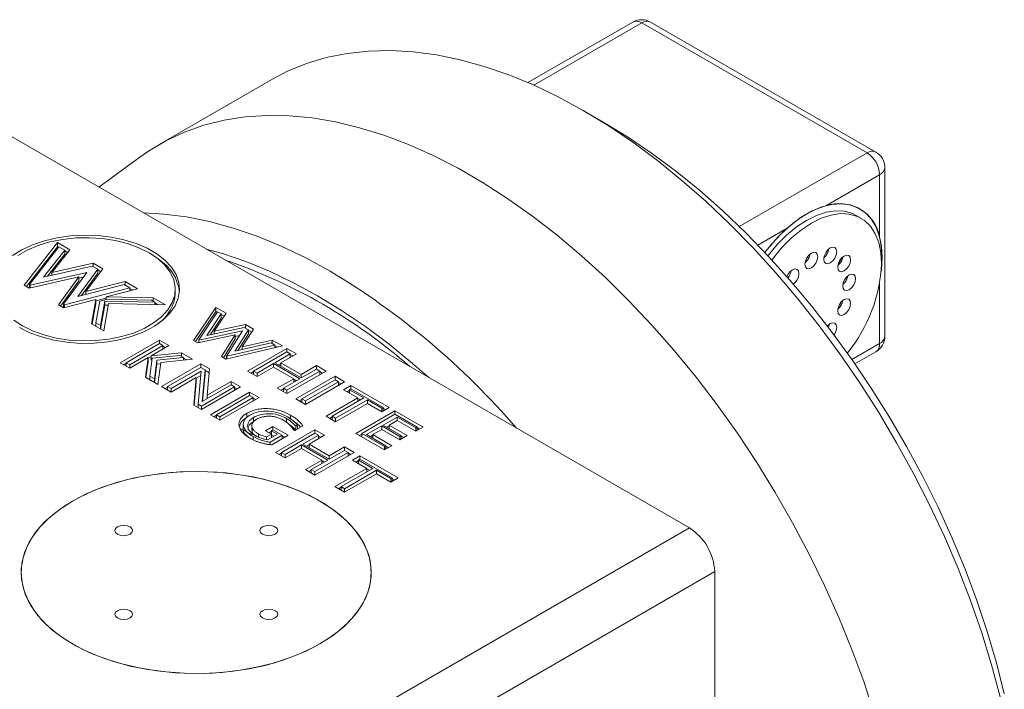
# Model space of a CAD drawing. Header units: inches. Extents: x 0.97 to 7.79, y 1.06 to 10.36.
# Tile 12 of 12: x 5.93 to 7.08, y 6.41 to 7.2. Entities that reach past the tile are written whole.
import ezdxf

# ---------------------------------------------------------------- set-up
doc = ezdxf.new("R2010")
doc.units = ezdxf.units.IN
doc.header["$MEASUREMENT"] = 0

msp = doc.modelspace()

# ---------------------------------------------------------------- linework, layer by layer
at = {"color": 7, "linetype": 'Continuous', "lineweight": 15}
for p, q in [((6.6471, 7.1923), (6.5246, 7.1215)), ((6.9207, 7.0393), (6.6575, 7.1912)), ((6.9311, 7.0403), (6.6679, 7.1923)), ((6.2253, 7.125), (6.0938, 7.0491)), ((5.8147, 7.1197), (6.7133, 6.6009)), ((6.6127, 7.0754), (6.5891, 7.089)), ((6.0713, 7.0344), (6.0234, 6.9992)), ((6.9415, 6.8249), (6.9415, 7.0223)), ((6.9354, 7.0138), (6.8726, 6.9775)), ((6.9354, 6.9412), (6.9354, 7.0138)), ((6.9136, 6.963), (6.9079, 6.9663)), ((5.9362, 6.8848), (5.975, 6.9345)), ((5.9387, 6.8833), (5.975, 6.9297)), ((5.9421, 6.8854), (5.9766, 6.9295)), ((5.9834, 6.9256), (5.9587, 6.8941)), ((5.9894, 6.9262), (5.9683, 6.8994)), ((5.975, 6.9345), (5.9894, 6.9262)), ((5.975, 6.9297), (5.975, 6.9345)), ((5.975, 6.9297), (5.9762, 6.929)), ((5.9766, 6.9295), (5.9834, 6.9256)), ((5.9834, 6.9208), (5.9834, 6.9256)), ((5.9834, 6.9249), (5.9868, 6.9229)), ((5.9834, 6.9208), (5.9632, 6.8951)), ((6.8507, 6.9173), (6.8525, 6.9163)), ((6.8515, 6.9146), (6.8525, 6.9163)), ((6.8525, 6.9163), (6.8527, 6.9166)), ((6.8868, 6.9091), (6.8913, 6.9168)), ((6.8921, 6.9175), (6.8924, 6.9173)), ((5.9587, 6.8941), (6.0156, 6.907)), ((5.9683, 6.8994), (6.0168, 6.9104)), ((6.0219, 6.9034), (5.9987, 6.8716)), ((6.0278, 6.904), (6.0082, 6.8772)), ((6.0156, 6.907), (6.0219, 6.9034)), ((6.0168, 6.9104), (6.0278, 6.904)), ((6.0168, 6.9063), (6.0168, 6.9104)), ((6.0219, 6.8986), (6.0219, 6.9034)), ((6.0219, 6.9027), (6.0253, 6.9007)), ((6.8483, 6.911), (6.8483, 6.911)), ((6.8483, 6.911), (6.8483, 6.911)), ((6.8885, 6.9119), (6.8898, 6.9111)), ((6.8885, 6.9119), (6.8898, 6.9111)), ((5.9999, 6.8945), (5.942, 6.8814)), ((6.0091, 6.8997), (5.9432, 6.8848)), ((5.9683, 6.8963), (5.9683, 6.8994)), ((5.976, 6.8618), (5.9999, 6.8945)), ((5.982, 6.8624), (6.0091, 6.8997)), ((5.9999, 6.8898), (5.9999, 6.8945)), ((6.005, 6.894), (5.9999, 6.8929)), ((6.0219, 6.8986), (6.003, 6.8727)), ((5.942, 6.8814), (5.9362, 6.8848)), ((5.9432, 6.8848), (5.9421, 6.8854)), ((5.9421, 6.8814), (5.9421, 6.8854)), ((5.9432, 6.8817), (5.9432, 6.8848)), ((5.9785, 6.8603), (5.9999, 6.8898)), ((6.0596, 6.8816), (5.983, 6.8618)), ((5.9987, 6.8716), (6.0528, 6.8855)), ((6.0082, 6.8772), (6.0539, 6.8889)), ((6.0683, 6.8806), (6.0317, 6.8712)), ((6.0528, 6.8855), (6.0596, 6.8816)), ((6.0539, 6.8889), (6.0683, 6.8806)), ((6.0539, 6.8849), (6.0539, 6.8889)), ((6.0596, 6.8784), (6.0596, 6.8816)), ((6.0596, 6.8809), (6.0626, 6.8792)), ((6.1125, 6.8751), (6.1125, 6.8799)), ((6.0196, 6.8681), (5.9819, 6.8584)), ((6.0082, 6.874), (6.0082, 6.8772)), ((6.0147, 6.8395), (6.0196, 6.8681)), ((6.0317, 6.8696), (6.0196, 6.8665)), ((6.0196, 6.8633), (6.0196, 6.8681)), ((6.0243, 6.8661), (6.0328, 6.8683)), ((6.0317, 6.8712), (6.0869, 6.8699)), ((6.0317, 6.868), (6.0317, 6.8712)), ((6.0328, 6.8683), (6.0848, 6.867)), ((6.0869, 6.8699), (6.1013, 6.8616)), ((6.0869, 6.8658), (6.0869, 6.8699)), ((5.9819, 6.8584), (5.976, 6.8618)), ((5.983, 6.8618), (5.982, 6.8624)), ((5.982, 6.8584), (5.982, 6.8624)), ((5.983, 6.8587), (5.983, 6.8618)), ((6.0154, 6.839), (6.0196, 6.8633)), ((6.0199, 6.8405), (6.0243, 6.8661)), ((6.0301, 6.8662), (6.0251, 6.8375)), ((6.0301, 6.8614), (6.0252, 6.8334)), ((6.0346, 6.8632), (6.029, 6.8312)), ((6.0887, 6.8648), (6.0301, 6.8662)), ((6.0301, 6.8614), (6.0301, 6.8662)), ((6.0343, 6.8613), (6.0301, 6.8614)), ((6.1013, 6.8616), (6.0346, 6.8632)), ((6.0848, 6.867), (6.0887, 6.8648)), ((6.0887, 6.8619), (6.0887, 6.8648)), ((6.0887, 6.8641), (6.0927, 6.8618)), ((6.134, 6.82), (6.1598, 6.8587)), ((6.1598, 6.8587), (6.1719, 6.8518)), ((6.1598, 6.854), (6.1598, 6.8587)), ((6.8886, 6.8586), (6.8908, 6.8624)), ((6.8893, 6.8633), (6.8908, 6.8624)), ((6.8893, 6.8633), (6.8908, 6.8624)), ((6.8908, 6.8624), (6.8917, 6.8639)), ((6.1363, 6.8187), (6.1598, 6.854)), ((6.1399, 6.8207), (6.1617, 6.8536)), ((6.1661, 6.8511), (6.1495, 6.826)), ((6.1661, 6.8463), (6.1532, 6.8268)), ((6.1719, 6.8518), (6.1581, 6.8309)), ((6.1598, 6.854), (6.1614, 6.8531)), ((6.1617, 6.8536), (6.1661, 6.8511)), ((6.1661, 6.8463), (6.1661, 6.8511)), ((6.1661, 6.8504), (6.1696, 6.8483)), ((6.029, 6.8312), (6.0147, 6.8395)), ((6.0251, 6.8375), (6.0199, 6.8405)), ((6.0199, 6.8365), (6.0199, 6.8405)), ((6.0251, 6.8334), (6.0251, 6.8375)), ((6.1495, 6.826), (6.1932, 6.8354)), ((6.1581, 6.8309), (6.1945, 6.8387)), ((6.2039, 6.8333), (6.1907, 6.8125)), ((6.1932, 6.8354), (6.1981, 6.8326)), ((6.1945, 6.8387), (6.2039, 6.8333)), ((6.1945, 6.8346), (6.1945, 6.8387)), ((6.8754, 6.8356), (6.8756, 6.8359)), ((6.1827, 6.8265), (6.1389, 6.8172)), ((6.1911, 6.8314), (6.1402, 6.8205)), ((6.1581, 6.8278), (6.1581, 6.8309)), ((6.1666, 6.8012), (6.1827, 6.8265)), ((6.1688, 6.7999), (6.1827, 6.8218)), ((6.1724, 6.8019), (6.1911, 6.8314)), ((6.1981, 6.8326), (6.1821, 6.8075)), ((6.1827, 6.8218), (6.1827, 6.8265)), ((6.1876, 6.8259), (6.1827, 6.8248)), ((6.1981, 6.8278), (6.1857, 6.8083)), ((6.1981, 6.8278), (6.1981, 6.8326)), ((6.1981, 6.8319), (6.2017, 6.8298)), ((6.0482, 6.794), (6.0941, 6.8205)), ((6.0553, 6.794), (6.0941, 6.8164)), ((6.0982, 6.8141), (6.0594, 6.7917)), ((6.1052, 6.8141), (6.0845, 6.8021)), ((6.0941, 6.8205), (6.1052, 6.8141)), ((6.0941, 6.8164), (6.0941, 6.8205)), ((6.0941, 6.8164), (6.0982, 6.8141)), ((6.0982, 6.81), (6.0982, 6.8141)), ((6.0982, 6.8134), (6.1011, 6.8117)), ((6.1389, 6.8172), (6.134, 6.82)), ((6.1402, 6.8205), (6.1399, 6.8207)), ((6.1399, 6.8174), (6.1399, 6.8207)), ((6.1402, 6.8174), (6.1402, 6.8205)), ((6.2379, 6.8137), (6.1715, 6.7984)), ((6.229, 6.8147), (6.1727, 6.8017)), ((6.1821, 6.8075), (6.2246, 6.8172)), ((6.1907, 6.8125), (6.2259, 6.8206)), ((6.1907, 6.8094), (6.1907, 6.8125)), ((6.197, 6.7843), (6.2429, 6.8108)), ((6.2246, 6.8172), (6.229, 6.8147)), ((6.2259, 6.8206), (6.2379, 6.8137)), ((6.2259, 6.8165), (6.2259, 6.8206)), ((6.229, 6.8116), (6.229, 6.8147)), ((6.229, 6.814), (6.232, 6.8123)), ((6.2429, 6.8108), (6.254, 6.8044)), ((6.2429, 6.8067), (6.2429, 6.8108)), ((6.0808, 6.8), (6.0594, 6.7876)), ((6.0776, 6.7771), (6.0808, 6.8)), ((6.0845, 6.8014), (6.0808, 6.7993)), ((6.0808, 6.7952), (6.0808, 6.8)), ((6.0828, 6.7782), (6.0857, 6.7993)), ((6.0845, 6.8021), (6.1197, 6.8057)), ((6.0845, 6.7973), (6.0845, 6.8021)), ((6.0857, 6.7993), (6.118, 6.8026)), ((6.1222, 6.8002), (6.0911, 6.797)), ((6.1325, 6.7983), (6.0958, 6.7945)), ((6.118, 6.8026), (6.1222, 6.8002)), ((6.1197, 6.8057), (6.1325, 6.7983)), ((6.1197, 6.8016), (6.1197, 6.8057)), ((6.1222, 6.7973), (6.1222, 6.8002)), ((6.1222, 6.7995), (6.1255, 6.7976)), ((6.1715, 6.7984), (6.1666, 6.8012)), ((6.1727, 6.8017), (6.1724, 6.8019)), ((6.1724, 6.7986), (6.1724, 6.8019)), ((6.1727, 6.7986), (6.1727, 6.8017)), ((6.2041, 6.7843), (6.2429, 6.8067)), ((6.2469, 6.8044), (6.229, 6.794)), ((6.254, 6.8044), (6.236, 6.794)), ((6.2429, 6.8067), (6.2469, 6.8044)), ((6.2469, 6.8003), (6.2469, 6.8044)), ((6.2469, 6.8037), (6.2499, 6.802)), ((6.9066, 6.7927), (6.9311, 6.8069)), ((6.0594, 6.7876), (6.0482, 6.794)), ((6.0524, 6.7917), (6.0553, 6.7934)), ((6.0594, 6.7917), (6.0553, 6.794)), ((6.0553, 6.79), (6.0553, 6.794)), ((6.0594, 6.7876), (6.0594, 6.7917)), ((6.0783, 6.7767), (6.0808, 6.7952)), ((6.0845, 6.7973), (6.0855, 6.7974)), ((6.0911, 6.797), (6.0881, 6.7751)), ((6.0911, 6.7922), (6.0882, 6.771)), ((6.0911, 6.7922), (6.0911, 6.797)), ((6.0955, 6.7927), (6.0911, 6.7922)), ((6.0958, 6.7945), (6.0922, 6.7686)), ((6.0966, 6.7661), (6.1424, 6.7926)), ((6.1036, 6.7661), (6.1424, 6.7885)), ((6.1424, 6.7926), (6.1524, 6.7868)), ((6.1424, 6.7885), (6.1424, 6.7926)), ((6.1424, 6.7885), (6.1473, 6.7857)), ((6.1524, 6.7868), (6.1497, 6.756)), ((6.2274, 6.7931), (6.2082, 6.782)), ((6.2274, 6.789), (6.2082, 6.7779)), ((6.258, 6.7754), (6.2274, 6.7931)), ((6.2274, 6.789), (6.2274, 6.7931)), ((6.2509, 6.7754), (6.2274, 6.789)), ((6.229, 6.794), (6.2596, 6.7763)), ((6.236, 6.7933), (6.2331, 6.7916)), ((6.236, 6.794), (6.2596, 6.7804)), ((6.236, 6.7899), (6.236, 6.794)), ((6.2596, 6.7804), (6.2775, 6.7908)), ((6.2596, 6.7763), (6.2775, 6.7867)), ((6.2775, 6.7908), (6.2887, 6.7843)), ((6.2775, 6.7867), (6.2775, 6.7908)), ((6.2775, 6.7867), (6.2816, 6.7843)), ((6.0922, 6.7686), (6.0776, 6.7771)), ((6.0828, 6.7741), (6.0828, 6.7782)), ((6.0881, 6.7751), (6.0828, 6.7782)), ((6.1427, 6.784), (6.1077, 6.7638)), ((6.1371, 6.7767), (6.1077, 6.7597)), ((6.1342, 6.7444), (6.1371, 6.7767)), ((6.1423, 6.779), (6.1371, 6.776)), ((6.1371, 6.7719), (6.1371, 6.7767)), ((6.1393, 6.7455), (6.1427, 6.784)), ((6.1473, 6.7857), (6.144, 6.7487)), ((6.1473, 6.7809), (6.1445, 6.7489)), ((6.1473, 6.7809), (6.1473, 6.7857)), ((6.1473, 6.785), (6.152, 6.7823)), ((6.2082, 6.7779), (6.197, 6.7843)), ((6.2011, 6.782), (6.2041, 6.7837)), ((6.2082, 6.782), (6.2041, 6.7843)), ((6.2041, 6.7803), (6.2041, 6.7843)), ((6.2082, 6.7779), (6.2082, 6.782)), ((6.2317, 6.7643), (6.2509, 6.7754)), ((6.2388, 6.7643), (6.258, 6.7754)), ((6.2887, 6.7843), (6.2429, 6.7579)), ((6.2816, 6.7843), (6.2429, 6.762)), ((6.2509, 6.7713), (6.2509, 6.7754)), ((6.2534, 6.7518), (6.2992, 6.7783)), ((6.2596, 6.7763), (6.2596, 6.7804)), ((6.2816, 6.7803), (6.2816, 6.7843)), ((6.2816, 6.7837), (6.2846, 6.782)), ((6.2992, 6.7783), (6.3104, 6.7718)), ((6.2992, 6.7742), (6.2992, 6.7783)), ((6.0881, 6.771), (6.0881, 6.7751)), ((6.1077, 6.7597), (6.0966, 6.7661)), ((6.1007, 6.7638), (6.1036, 6.7655)), ((6.1077, 6.7638), (6.1036, 6.7661)), ((6.1036, 6.7621), (6.1036, 6.7661)), ((6.1077, 6.7597), (6.1077, 6.7638)), ((6.1346, 6.7442), (6.1371, 6.7719)), ((6.1889, 6.7658), (6.143, 6.7393)), ((6.1818, 6.7658), (6.143, 6.7434)), ((6.144, 6.7487), (6.1777, 6.7681)), ((6.1497, 6.756), (6.1777, 6.7722)), ((6.1777, 6.7722), (6.1889, 6.7658)), ((6.1777, 6.7681), (6.1777, 6.7722)), ((6.1777, 6.7681), (6.1818, 6.7658)), ((6.1818, 6.7617), (6.1818, 6.7658)), ((6.1818, 6.7651), (6.1847, 6.7634)), ((6.2429, 6.7579), (6.2317, 6.7643)), ((6.2429, 6.762), (6.2388, 6.7643)), ((6.2388, 6.7602), (6.2388, 6.7643)), ((6.2539, 6.773), (6.2509, 6.7747)), ((6.2605, 6.7518), (6.2992, 6.7742)), ((6.3104, 6.7718), (6.2645, 6.7454)), ((6.3033, 6.7718), (6.2645, 6.7494)), ((6.2992, 6.7742), (6.3033, 6.7718)), ((6.3033, 6.7677), (6.3033, 6.7718)), ((6.3033, 6.7711), (6.3063, 6.7694)), ((6.3091, 6.7625), (6.3178, 6.7675)), ((6.3178, 6.7675), (6.3624, 6.7418)), ((6.3178, 6.7635), (6.3178, 6.7675)), ((6.1497, 6.752), (6.1497, 6.756)), ((6.1536, 6.7332), (6.1994, 6.7597)), ((6.1606, 6.7332), (6.1994, 6.7556)), ((6.2106, 6.7533), (6.1647, 6.7268)), ((6.2035, 6.7533), (6.1647, 6.7309)), ((6.1994, 6.7597), (6.2106, 6.7533)), ((6.1994, 6.7556), (6.1994, 6.7597)), ((6.1994, 6.7556), (6.2035, 6.7533)), ((6.2035, 6.7492), (6.2035, 6.7533)), ((6.2035, 6.7526), (6.2064, 6.7509)), ((6.2358, 6.7619), (6.2388, 6.7636)), ((6.2429, 6.7579), (6.2429, 6.762)), ((6.2887, 6.7314), (6.3259, 6.7529)), ((6.2958, 6.7314), (6.3329, 6.7529)), ((6.3259, 6.7529), (6.3091, 6.7625)), ((6.3133, 6.7602), (6.3162, 6.7619)), ((6.3162, 6.7625), (6.3178, 6.7635)), ((6.3329, 6.7529), (6.3162, 6.7625)), ((6.3162, 6.7584), (6.3162, 6.7625)), ((6.3178, 6.7635), (6.3554, 6.7418)), ((6.3259, 6.7488), (6.3259, 6.7529)), ((6.3288, 6.7505), (6.3259, 6.7522)), ((6.143, 6.7393), (6.1342, 6.7444)), ((6.143, 6.7434), (6.1393, 6.7455)), ((6.1393, 6.7415), (6.1393, 6.7455)), ((6.143, 6.7393), (6.143, 6.7434)), ((6.2645, 6.7454), (6.2534, 6.7518)), ((6.2575, 6.7494), (6.2605, 6.7511)), ((6.2605, 6.7477), (6.2605, 6.7518)), ((6.2645, 6.7494), (6.2605, 6.7518)), ((6.2645, 6.7454), (6.2645, 6.7494)), ((6.337, 6.7505), (6.2999, 6.7291)), ((6.337, 6.7464), (6.2999, 6.725)), ((6.3537, 6.7409), (6.337, 6.7505)), ((6.337, 6.7464), (6.337, 6.7505)), ((6.3537, 6.7368), (6.337, 6.7464)), ((6.3624, 6.7418), (6.3537, 6.7368)), ((6.3554, 6.7418), (6.3537, 6.7409)), ((6.3537, 6.7368), (6.3537, 6.7409)), ((6.3554, 6.7377), (6.3554, 6.7418)), ((6.3554, 6.7411), (6.3583, 6.7394)), ((6.1647, 6.7268), (6.1536, 6.7332)), ((6.1577, 6.7309), (6.1606, 6.7326)), ((6.1647, 6.7309), (6.1606, 6.7332)), ((6.1606, 6.7292), (6.1606, 6.7332)), ((6.1647, 6.7268), (6.1647, 6.7309)), ((6.1962, 6.7302), (6.1962, 6.735)), ((6.2041, 6.7252), (6.2041, 6.73)), ((6.2472, 6.7281), (6.2472, 6.7328)), ((6.2999, 6.725), (6.2887, 6.7314)), ((6.2928, 6.729), (6.2958, 6.7307)), ((6.2999, 6.7291), (6.2958, 6.7314)), ((6.2958, 6.7273), (6.2958, 6.7314)), ((6.3234, 6.7114), (6.3692, 6.7379)), ((6.3305, 6.7114), (6.3692, 6.7338)), ((6.3717, 6.7305), (6.3554, 6.721)), ((6.3692, 6.7379), (6.4021, 6.7189)), ((6.3692, 6.7338), (6.3692, 6.7379)), ((6.3692, 6.7338), (6.395, 6.7189)), ((6.3934, 6.718), (6.3717, 6.7305)), ((6.3717, 6.7264), (6.3717, 6.7305)), ((6.1919, 6.7229), (6.1919, 6.717)), ((6.202, 6.7211), (6.202, 6.7151)), ((6.218, 6.7146), (6.2267, 6.7196)), ((6.2267, 6.7196), (6.2446, 6.7093)), ((6.2267, 6.7156), (6.2267, 6.7196)), ((6.2424, 6.7242), (6.2424, 6.7289)), ((6.2614, 6.7204), (6.2514, 6.7146)), ((6.2555, 6.7211), (6.2533, 6.7198)), ((6.2533, 6.7157), (6.2533, 6.7198)), ((6.2555, 6.717), (6.2555, 6.7211)), ((6.2999, 6.725), (6.2999, 6.7291)), ((6.3537, 6.7201), (6.3361, 6.71)), ((6.3748, 6.708), (6.3537, 6.7201)), ((6.3537, 6.716), (6.3537, 6.7201)), ((6.3554, 6.721), (6.3764, 6.7089)), ((6.3624, 6.7204), (6.3595, 6.7187)), ((6.3717, 6.7264), (6.3624, 6.721)), ((6.3624, 6.721), (6.3835, 6.7089)), ((6.3624, 6.717), (6.3624, 6.721)), ((6.3934, 6.7139), (6.3717, 6.7264)), ((6.4021, 6.7189), (6.3934, 6.7139)), ((6.395, 6.7189), (6.3934, 6.718)), ((6.3934, 6.7139), (6.3934, 6.718)), ((6.395, 6.7148), (6.395, 6.7189)), ((6.395, 6.7182), (6.3979, 6.7165)), ((6.2098, 6.7073), (6.2098, 6.7108)), ((6.2248, 6.7107), (6.218, 6.7146)), ((6.2191, 6.7074), (6.2248, 6.7107)), ((6.2191, 6.7044), (6.2191, 6.7074)), ((6.2204, 6.7041), (6.2319, 6.7107)), ((6.2221, 6.7123), (6.2251, 6.714)), ((6.2376, 6.7093), (6.2236, 6.7012)), ((6.2248, 6.7066), (6.2248, 6.7107)), ((6.2251, 6.7146), (6.2267, 6.7156)), ((6.2319, 6.7107), (6.2251, 6.7146)), ((6.2251, 6.7099), (6.2251, 6.7146)), ((6.2277, 6.7083), (6.2251, 6.7099)), ((6.2446, 6.7093), (6.2255, 6.6982)), ((6.2267, 6.7156), (6.2376, 6.7093)), ((6.2298, 6.6892), (6.2756, 6.7157)), ((6.2368, 6.6892), (6.2756, 6.7116)), ((6.2376, 6.7052), (6.2376, 6.7093)), ((6.2376, 6.7086), (6.2405, 6.7069)), ((6.2797, 6.7093), (6.2617, 6.6989)), ((6.2868, 6.7093), (6.2688, 6.6989)), ((6.2756, 6.7157), (6.2868, 6.7093)), ((6.2756, 6.7116), (6.2756, 6.7157)), ((6.2756, 6.7116), (6.2797, 6.7093)), ((6.2797, 6.7052), (6.2797, 6.7093)), ((6.2797, 6.7086), (6.2826, 6.7069)), ((6.3568, 6.6921), (6.3234, 6.7114)), ((6.3275, 6.709), (6.3305, 6.7107)), ((6.3305, 6.7073), (6.3305, 6.7114)), ((6.3568, 6.6962), (6.3305, 6.7114)), ((6.3361, 6.71), (6.3584, 6.6971)), ((6.3432, 6.7093), (6.3403, 6.7076)), ((6.3537, 6.716), (6.3432, 6.71)), ((6.3432, 6.71), (6.3655, 6.6971)), ((6.3432, 6.7059), (6.3432, 6.71)), ((6.3748, 6.7039), (6.3537, 6.716)), ((6.3835, 6.7089), (6.3748, 6.7039)), ((6.3764, 6.7089), (6.3748, 6.708)), ((6.3748, 6.7039), (6.3748, 6.708)), ((6.3764, 6.7048), (6.3764, 6.7089)), ((6.3764, 6.7082), (6.3794, 6.7065)), ((6.2236, 6.6985), (6.2236, 6.7012)), ((6.2601, 6.698), (6.2409, 6.6869)), ((6.2907, 6.6803), (6.2601, 6.698)), ((6.2601, 6.6939), (6.2601, 6.698)), ((6.2617, 6.6989), (6.2923, 6.6812)), ((6.2688, 6.6982), (6.2658, 6.6965)), ((6.2688, 6.6989), (6.2923, 6.6853)), ((6.2688, 6.6948), (6.2688, 6.6989)), ((6.2923, 6.6853), (6.3103, 6.6957)), ((6.3103, 6.6957), (6.3214, 6.6892)), ((6.3103, 6.6916), (6.3103, 6.6957)), ((6.3655, 6.6971), (6.3568, 6.6921)), ((6.3584, 6.6971), (6.3568, 6.6962)), ((6.3568, 6.6921), (6.3568, 6.6962)), ((6.3584, 6.693), (6.3584, 6.6971)), ((6.3584, 6.6964), (6.3614, 6.6947)), ((6.2409, 6.6828), (6.2298, 6.6892)), ((6.2339, 6.6869), (6.2368, 6.6886)), ((6.2409, 6.6869), (6.2368, 6.6892)), ((6.2368, 6.6852), (6.2368, 6.6892)), ((6.2601, 6.6939), (6.2409, 6.6828)), ((6.2409, 6.6828), (6.2409, 6.6869)), ((6.2837, 6.6803), (6.2601, 6.6939)), ((6.3214, 6.6892), (6.2756, 6.6628)), ((6.3144, 6.6892), (6.2756, 6.6669)), ((6.2923, 6.6812), (6.3103, 6.6916)), ((6.2923, 6.6812), (6.2923, 6.6853)), ((6.3103, 6.6916), (6.3144, 6.6892)), ((6.3144, 6.6852), (6.3144, 6.6892)), ((6.3144, 6.6886), (6.3173, 6.6869)), ((6.3196, 6.6803), (6.3283, 6.6853)), ((6.3283, 6.6853), (6.3729, 6.6596)), ((6.3283, 6.6812), (6.3283, 6.6853)), ((6.2645, 6.6692), (6.2837, 6.6803)), ((6.2715, 6.6692), (6.2907, 6.6803)), ((6.2837, 6.6762), (6.2837, 6.6803)), ((6.2866, 6.6779), (6.2837, 6.6796)), ((6.3363, 6.6706), (6.3196, 6.6803)), ((6.3237, 6.6779), (6.3267, 6.6796)), ((6.3267, 6.6803), (6.3283, 6.6812)), ((6.3434, 6.6706), (6.3267, 6.6803)), ((6.3267, 6.6762), (6.3267, 6.6803)), ((6.3283, 6.6812), (6.3658, 6.6596)), ((6.2756, 6.6628), (6.2645, 6.6692)), ((6.2686, 6.6668), (6.2715, 6.6685)), ((6.2756, 6.6669), (6.2715, 6.6692)), ((6.2715, 6.6651), (6.2715, 6.6692)), ((6.2756, 6.6628), (6.2756, 6.6669)), ((6.2991, 6.6492), (6.3363, 6.6706)), ((6.3062, 6.6492), (6.3434, 6.6706)), ((6.3475, 6.6683), (6.3103, 6.6468)), ((6.3475, 6.6642), (6.3103, 6.6428)), ((6.3363, 6.6666), (6.3363, 6.6706)), ((6.3393, 6.6683), (6.3363, 6.67)), ((6.3642, 6.6586), (6.3475, 6.6683)), ((6.3475, 6.6642), (6.3475, 6.6683)), ((6.3642, 6.6546), (6.3475, 6.6642)), ((6.3103, 6.6428), (6.2991, 6.6492)), ((6.3103, 6.6468), (6.3062, 6.6492)), ((6.3062, 6.6451), (6.3062, 6.6492)), ((6.3729, 6.6596), (6.3642, 6.6546)), ((6.3658, 6.6596), (6.3642, 6.6586)), ((6.3642, 6.6546), (6.3642, 6.6586)), ((6.3658, 6.6555), (6.3658, 6.6596)), ((6.3658, 6.6589), (6.3687, 6.6572)), ((6.3033, 6.6468), (6.3062, 6.6485)), ((6.3103, 6.6428), (6.3103, 6.6468)), ((6.0469, 6.2162), (6.7133, 6.6009)), ((6.7428, 6.5499), (6.0764, 6.1652)), ((6.7428, 6.1904), (6.7428, 6.5499))]:
    msp.add_line(p, q, dxfattribs=at)
at = {"color": 8, "linetype": 'Continuous', "lineweight": 15}
for p, q in [((6.6575, 7.1912), (6.5315, 7.1185)), ((6.7715, 6.9531), (6.9207, 7.0393)), ((6.8274, 6.9514), (6.793, 6.9316)), ((6.9354, 6.8164), (6.9354, 6.8867)), ((6.9031, 6.7978), (6.9354, 6.8164)), ((6.2036, 6.7041), (6.2036, 6.7077))]:
    msp.add_line(p, q, dxfattribs=at)
at = {"color": 7, "linetype": 'Continuous', "lineweight": 15, "flags": 128}
for points in [[(6.589, 7.089), (6.5599, 7.1049), (6.5309, 7.1188), (6.5021, 7.1307), (6.4735, 7.1405), (6.4454, 7.1483), (6.4177, 7.154), (6.3905, 7.1576), (6.364, 7.1591), (6.3382, 7.1584), (6.3132, 7.1556), (6.289, 7.1507), (6.2659, 7.1437), (6.2438, 7.1347), (6.2253, 7.125)], [(7.0764, 6.4037), (7.0663, 6.441), (7.0547, 6.4785), (7.0416, 6.5161), (7.027, 6.5536), (7.0111, 6.591), (6.9937, 6.628), (6.9751, 6.6646), (6.9553, 6.7006), (6.9343, 6.736), (6.9121, 6.7707), (6.889, 6.8044), (6.8649, 6.8371), (6.8399, 6.8688), (6.8141, 6.8993), (6.7875, 6.9284), (6.7604, 6.9562), (6.7327, 6.9825), (6.7045, 7.0072), (6.6759, 7.0303), (6.6471, 7.0517), (6.6181, 7.0713), (6.589, 7.089)], [(6.9291, 6.3838), (6.9168, 6.4214), (6.9029, 6.459), (6.8877, 6.4964), (6.871, 6.5336), (6.8531, 6.5704), (6.8338, 6.6068), (6.8134, 6.6425), (6.7918, 6.6775), (6.7692, 6.7117), (6.7455, 6.745), (6.721, 6.7772), (6.6955, 6.8083), (6.6694, 6.8381), (6.6425, 6.8666), (6.6151, 6.8936), (6.5871, 6.9191), (6.5587, 6.943), (6.53, 6.9653), (6.5011, 6.9858), (6.4721, 7.0045), (6.4429, 7.0213), (6.4139, 7.0362), (6.3849, 7.0491), (6.3563, 7.0599), (6.3279, 7.0688), (6.2999, 7.0755), (6.2725, 7.0802), (6.2456, 7.0827), (6.2195, 7.0831), (6.194, 7.0814), (6.1695, 7.0775), (6.1458, 7.0716), (6.1232, 7.0635), (6.1016, 7.0534), (6.0812, 7.0413), (6.0713, 7.0344)], [(6.6126, 7.0754), (6.6409, 7.0582), (6.669, 7.0391), (6.697, 7.0182), (6.7248, 6.9957), (6.7521, 6.9715), (6.779, 6.9458), (6.8053, 6.9187), (6.831, 6.8901), (6.8559, 6.8604), (6.8801, 6.8294), (6.9034, 6.7974), (6.9256, 6.7644), (6.9469, 6.7306), (6.967, 6.696), (6.986, 6.6609), (7.0037, 6.6252), (7.0202, 6.5891), (7.0352, 6.5528), (7.0489, 6.5163), (7.0611, 6.4798), (7.0719, 6.4433), (7.0811, 6.4071)], [(6.8013, 6.9229), (6.8093, 6.933), (6.8203, 6.9449), (6.832, 6.9554), (6.8439, 6.9642), (6.856, 6.9711), (6.8679, 6.9761), (6.8795, 6.9791), (6.8906, 6.9799), (6.9009, 6.9786), (6.9103, 6.9752), (6.9185, 6.9698), (6.9255, 6.9624), (6.931, 6.9533), (6.935, 6.9425), (6.9375, 6.9303), (6.9383, 6.9168)], [(6.8049, 6.919), (6.8056, 6.9199), (6.8159, 6.9323), (6.8268, 6.9433), (6.8383, 6.9528), (6.8499, 6.9605), (6.8616, 6.9663), (6.873, 6.97), (6.884, 6.9716), (6.8943, 6.9711), (6.9036, 6.9684), (6.9079, 6.9663)], [(6.0753, 6.9692), (6.099, 6.9679), (6.1255, 6.9646), (6.1527, 6.9591), (6.1803, 6.9515), (6.2082, 6.9419), (6.2364, 6.9303), (6.2649, 6.9167), (6.2934, 6.9012)], [(6.8095, 6.9141), (6.8113, 6.9166), (6.8216, 6.929), (6.8325, 6.94), (6.844, 6.9495), (6.8557, 6.9572), (6.8673, 6.963), (6.8788, 6.9667), (6.8897, 6.9683), (6.9, 6.9678), (6.9094, 6.9651), (6.9176, 6.9603), (6.9246, 6.9535), (6.9302, 6.9449), (6.9343, 6.9346), (6.9368, 6.9229), (6.9377, 6.9099)], [(5.9304, 6.8352), (5.9426, 6.8291), (5.9561, 6.8242), (5.9707, 6.8204), (5.9861, 6.8179), (6.0019, 6.8167), (6.0179, 6.8169), (6.0337, 6.8184), (6.0489, 6.8212), (6.0633, 6.8253), (6.0765, 6.8305), (6.0882, 6.8368), (6.0982, 6.844), (6.1063, 6.852), (6.1123, 6.8606), (6.116, 6.8695), (6.1175, 6.8787), (6.1166, 6.888), (6.1134, 6.897), (6.108, 6.9057), (6.1004, 6.9138), (6.0909, 6.9212), (6.0796, 6.9278), (6.0667, 6.9333), (6.0526, 6.9377), (6.0376, 6.9408), (6.0219, 6.9426), (6.0059, 6.9431), (5.99, 6.9423), (5.9744, 6.9401), (5.9596, 6.9367), (5.9458, 6.932), (5.9333, 6.9262), (5.9224, 6.9195)], [(5.934, 6.8372), (5.9458, 6.8313), (5.9591, 6.8265), (5.9734, 6.8229), (5.9885, 6.8206), (6.004, 6.8196), (6.0196, 6.8199), (6.035, 6.8216), (6.0498, 6.8246), (6.0636, 6.8288), (6.0761, 6.8341), (6.0872, 6.8405), (6.0965, 6.8478), (6.1038, 6.8558), (6.1089, 6.8643), (6.1119, 6.8731), (6.1124, 6.8822), (6.1107, 6.8911), (6.1066, 6.8998), (6.1004, 6.9081), (6.0921, 6.9157), (6.0819, 6.9226), (6.07, 6.9285), (6.0568, 6.9333), (6.0425, 6.9369), (6.0274, 6.9392), (6.0118, 6.9402), (5.9962, 6.9399), (5.9809, 6.9382), (5.9661, 6.9352), (5.9523, 6.931), (5.9397, 6.9257), (5.9287, 6.9193)], [(6.4087, 6.7768), (6.3898, 6.7933), (6.3624, 6.8156), (6.3347, 6.8363), (6.3067, 6.8553), (6.2787, 6.8724), (6.2507, 6.8876), (6.2228, 6.9009), (6.195, 6.9123), (6.1676, 6.9216), (6.1488, 6.9268)], [(6.8702, 6.9151), (6.8708, 6.9121), (6.8724, 6.9102), (6.8749, 6.9098), (6.8777, 6.9108), (6.8806, 6.9131), (6.8831, 6.9164), (6.8847, 6.9202), (6.8853, 6.9238), (6.8847, 6.9268), (6.8831, 6.9287), (6.8806, 6.9292), (6.8777, 6.9282), (6.8749, 6.9259), (6.8724, 6.9226), (6.8708, 6.9188), (6.8702, 6.9151)], [(6.8481, 6.9092), (6.8487, 6.9062), (6.8503, 6.9043), (6.8528, 6.9038), (6.8557, 6.9048), (6.8585, 6.9072), (6.861, 6.9105), (6.8626, 6.9142), (6.8632, 6.9179), (6.8626, 6.9209), (6.861, 6.9228), (6.8585, 6.9233), (6.8557, 6.9223), (6.8528, 6.9199), (6.8503, 6.9166), (6.8487, 6.9129), (6.8481, 6.9092)], [(6.8864, 6.9058), (6.887, 6.9028), (6.8886, 6.9009), (6.891, 6.9004), (6.8939, 6.9014), (6.8968, 6.9038), (6.8993, 6.9071), (6.9009, 6.9108), (6.9015, 6.9145), (6.9009, 6.9175), (6.8993, 6.9194), (6.8968, 6.9198), (6.8939, 6.9188), (6.891, 6.9165), (6.8886, 6.9132), (6.887, 6.9094), (6.8864, 6.9058)], [(6.9383, 6.9168), (6.9375, 6.9025), (6.9373, 6.9007)], [(6.8346, 6.8859), (6.8364, 6.8876), (6.8389, 6.8909), (6.8405, 6.8946), (6.8411, 6.8983), (6.8405, 6.9013), (6.8389, 6.9032), (6.8364, 6.9037), (6.8336, 6.9027), (6.8307, 6.9003), (6.8282, 6.897), (6.8271, 6.8946)], [(6.8923, 6.8837), (6.8929, 6.8807), (6.8945, 6.8788), (6.897, 6.8783), (6.8998, 6.8793), (6.9027, 6.8817), (6.9052, 6.885), (6.9068, 6.8887), (6.9074, 6.8924), (6.9068, 6.8954), (6.9052, 6.8973), (6.9027, 6.8977), (6.8998, 6.8967), (6.897, 6.8944), (6.8945, 6.8911), (6.8929, 6.8873), (6.8923, 6.8837)], [(6.8864, 6.8547), (6.887, 6.8517), (6.8886, 6.8499), (6.891, 6.8494), (6.8939, 6.8504), (6.8968, 6.8527), (6.8993, 6.856), (6.9009, 6.8598), (6.9015, 6.8635), (6.9009, 6.8665), (6.8993, 6.8683), (6.8968, 6.8688), (6.8939, 6.8678), (6.891, 6.8655), (6.8886, 6.8622), (6.887, 6.8584), (6.8864, 6.8547)], [(5.9238, 6.844), (5.934, 6.8372)], [(6.8822, 6.8266), (6.8831, 6.828), (6.8847, 6.8318), (6.8853, 6.8354), (6.8847, 6.8384), (6.8831, 6.8403), (6.8806, 6.8408), (6.8777, 6.8398), (6.8749, 6.8375), (6.8744, 6.8369)], [(6.8754, 6.8356), (6.8759, 6.8369), (6.8763, 6.8388)], [(6.2026, 6.7098), (6.1893, 6.7169), (6.1891, 6.7169)], [(6.2816, 6.4654), (6.2654, 6.457), (6.2478, 6.4497), (6.2289, 6.4434), (6.209, 6.4384), (6.1882, 6.4346), (6.1669, 6.4321), (6.1452, 6.4309), (6.1234, 6.4311), (6.1018, 6.4326), (6.0806, 6.4354), (6.06, 6.4395), (6.0403, 6.4449), (6.0217, 6.4514), (6.0044, 6.459), (5.9886, 6.4677), (5.9745, 6.4772), (5.9622, 6.4876), (5.9519, 6.4987), (5.9437, 6.5103), (5.9377, 6.5224), (5.934, 6.5348), (5.9325, 6.5473), (5.9334, 6.5599), (5.9366, 6.5723), (5.942, 6.5845), (5.9497, 6.5962), (5.9595, 6.6075), (5.9713, 6.618), (5.9849, 6.6278), (6.0003, 6.6367), (6.0173, 6.6446), (6.0356, 6.6514), (6.055, 6.657), (6.0754, 6.6615), (6.0965, 6.6646), (6.118, 6.6664), (6.1398, 6.6669), (6.1615, 6.6661), (6.1829, 6.6639), (6.2038, 6.6605), (6.224, 6.6557), (6.2432, 6.6498), (6.2612, 6.6427), (6.2777, 6.6346), (6.2927, 6.6254), (6.3059, 6.6155), (6.3172, 6.6047), (6.3265, 6.5933), (6.3336, 6.5815), (6.3385, 6.5692), (6.3411, 6.5567), (6.3414, 6.5442), (6.3393, 6.5317), (6.335, 6.5193), (6.3285, 6.5074), (6.3197, 6.4959), (6.3089, 6.4849), (6.2962, 6.4748), (6.2816, 6.4654)], [(5.9924, 6.6324), (6.0086, 6.6408), (6.0263, 6.6481), (6.0452, 6.6544), (6.0651, 6.6594), (6.0859, 6.6632), (6.1072, 6.6657), (6.1289, 6.6669), (6.1506, 6.6667), (6.1722, 6.6652), (6.1935, 6.6624), (6.214, 6.6583), (6.2337, 6.6529), (6.2523, 6.6464), (6.2696, 6.6388), (6.2854, 6.6301), (6.2995, 6.6206), (6.3118, 6.6102), (6.3221, 6.5991), (6.3303, 6.5875), (6.3363, 6.5754), (6.3401, 6.563), (6.3415, 6.5505), (6.3406, 6.5379), (6.3375, 6.5255), (6.332, 6.5133), (6.3244, 6.5015), (6.3146, 6.4903), (6.3028, 6.4798), (6.2891, 6.47), (6.2737, 6.4611), (6.2568, 6.4532), (6.2385, 6.4464), (6.219, 6.4407), (6.1987, 6.4363), (6.1776, 6.4332), (6.1561, 6.4313), (6.1343, 6.4308), (6.1126, 6.4317), (6.0911, 6.4338), (6.0702, 6.4373), (6.0501, 6.442), (6.0309, 6.448), (6.0129, 6.4551), (5.9963, 6.4632), (5.9813, 6.4723), (5.9681, 6.4823), (5.9568, 6.4931), (5.9476, 6.5044), (5.9405, 6.5163), (5.9356, 6.5286), (5.933, 6.541), (5.9327, 6.5536), (5.9347, 6.5661), (5.939, 6.5784), (5.9456, 6.5904), (5.9543, 6.6019), (5.9651, 6.6128), (5.9779, 6.623), (5.9924, 6.6324)], [(6.0597, 6.5936), (6.0619, 6.5955), (6.0627, 6.5978), (6.0619, 6.6001), (6.0597, 6.6021), (6.0563, 6.6034), (6.0523, 6.6038), (6.0483, 6.6034), (6.0449, 6.6021), (6.0427, 6.6001), (6.0419, 6.5978), (6.0427, 6.5955), (6.0449, 6.5936), (6.0483, 6.5923), (6.0523, 6.5918), (6.0563, 6.5923), (6.0597, 6.5936)], [(6.2291, 6.5936), (6.2314, 6.5955), (6.2322, 6.5978), (6.2314, 6.6001), (6.2291, 6.6021), (6.2258, 6.6034), (6.2218, 6.6038), (6.2178, 6.6034), (6.2144, 6.6021), (6.2121, 6.6001), (6.2113, 6.5978), (6.2121, 6.5955), (6.2144, 6.5936), (6.2178, 6.5923), (6.2218, 6.5918), (6.2258, 6.5923), (6.2291, 6.5936)], [(6.0597, 6.4957), (6.0619, 6.4977), (6.0627, 6.5), (6.0619, 6.5023), (6.0597, 6.5042), (6.0563, 6.5055), (6.0523, 6.506), (6.0483, 6.5055), (6.0449, 6.5042), (6.0427, 6.5023), (6.0419, 6.5), (6.0427, 6.4977), (6.0449, 6.4957), (6.0483, 6.4944), (6.0523, 6.494), (6.0563, 6.4944), (6.0597, 6.4957)], [(6.2291, 6.4957), (6.2314, 6.4977), (6.2322, 6.5), (6.2314, 6.5023), (6.2291, 6.5042), (6.2258, 6.5055), (6.2218, 6.506), (6.2178, 6.5055), (6.2144, 6.5042), (6.2121, 6.5023), (6.2113, 6.5), (6.2121, 6.4977), (6.2144, 6.4957), (6.2178, 6.4944), (6.2218, 6.494), (6.2258, 6.4944), (6.2291, 6.4957)]]:
    msp.add_lwpolyline(points, dxfattribs=at)
at = {"color": 7, "linetype": 'Continuous', "lineweight": 15}
for centre, radius, start, end in [((6.6575, 7.1742), 0.0208, 60.0027, 119.9973), ((6.9207, 7.0223), 0.0208, 0, 60.0027), ((6.9035, 7.0123), 0.032, 2.6055, 57.3945), ((6.8884, 6.9322), 0.0479, 10.8297, 109.1595), ((6.9544, 6.8092), 0.1906, 131.77, 143.3921), ((6.8594, 6.93), 0.0171, 309.593, 350.4124), ((6.0654, 6.8703), 0.0525, 7.8832, 58.2452), ((6.8373, 6.9241), 0.0171, 310.0007, 350.3967), ((6.8756, 6.9207), 0.0171, 309.5938, 350.4117), ((6.8151, 6.9046), 0.0172, 319.3015, 350.9248), ((6.7589, 6.9185), 0.179, 320.8374, 357.2463), ((5.8373, 6.1387), 0.8884, 40.645, 59.1153), ((6.8815, 6.8986), 0.0171, 310.0161, 350.3957), ((6.0661, 6.878), 0.0465, 305.4303, 356.5197), ((6.8756, 6.8697), 0.0171, 309.5933, 350.412), ((6.9207, 6.8249), 0.0208, 299.9973, 0), ((6.6788, 6.547), 0.064, 2.6055, 57.3945)]:
    msp.add_arc(centre, radius, start, end, dxfattribs=at)
at = {"color": 8, "linetype": 'Continuous', "lineweight": 15}
for centre, radius, start, end in [((6.6514, 7.1827), 0.0105, 54.3825, 114.3068), ((6.6636, 7.1827), 0.0105, 65.6934, 125.6174), ((6.9268, 7.0308), 0.0105, 65.6934, 125.6174), ((6.9311, 7.0233), 0.0105, 294.3746, 354.3051), ((5.9667, 6.3114), 0.6363, 48.7146, 71.2908), ((6.9311, 6.826), 0.0105, 294.3746, 354.3051), ((6.9255, 6.8152), 0.00999, 304.0575, 7.2548)]:
    msp.add_arc(centre, radius, start, end, dxfattribs=at)
at = {"color": 7, "linetype": 'Continuous', "lineweight": 15}
for points, knots in [([(6.8274, 6.9514), (6.8312, 6.9545), (6.8389, 6.9609), (6.8503, 6.968), (6.8618, 6.9739), (6.869, 6.9763), (6.8726, 6.9775)], [0, 0, 0, 0, 0.258216, 0.521446, 0.759164, 1, 1, 1, 1]), ([(6.9354, 6.9412), (6.9362, 6.9373), (6.9376, 6.9292), (6.938, 6.919), (6.9377, 6.9127), (6.9376, 6.9113)], [0, 0, 0, 0, 0.430401, 0.86916, 1, 1, 1, 1]), ([(6.2, 6.7057), (6.1981, 6.7068), (6.1955, 6.7085), (6.1926, 6.711), (6.1908, 6.7129), (6.1893, 6.7148), (6.1882, 6.7168), (6.1874, 6.7188), (6.187, 6.7208), (6.1869, 6.7228), (6.1872, 6.7248), (6.1878, 6.7267), (6.1888, 6.7285), (6.1901, 6.7302), (6.1924, 6.7325), (6.1946, 6.734), (6.1962, 6.735)], [0, 0, 0, 0, 0.141869, 0.208978, 0.274048, 0.337548, 0.400137, 0.462511, 0.525043, 0.586611, 0.64613, 0.704289, 0.761832, 0.819392, 0.877835, 1, 1, 1, 1]), ([(6.1878, 6.7199), (6.1881, 6.7214), (6.1888, 6.7253), (6.1934, 6.7284), (6.1962, 6.7302)], [0, 0, 0, 0, 0.381607, 1, 1, 1, 1]), ([(6.1962, 6.735), (6.1979, 6.7359), (6.2006, 6.7372), (6.2045, 6.7386), (6.2076, 6.7394), (6.2107, 6.74), (6.214, 6.7403), (6.2174, 6.7405), (6.2209, 6.7404), (6.2244, 6.7402), (6.2279, 6.7397), (6.2313, 6.7391), (6.2346, 6.7382), (6.2379, 6.7372), (6.2422, 6.7355), (6.2453, 6.7339), (6.2472, 6.7328)], [0, 0, 0, 0, 0.123719, 0.182461, 0.240216, 0.297686, 0.355518, 0.414663, 0.475479, 0.537402, 0.599228, 0.661501, 0.724795, 0.789821, 0.857182, 1, 1, 1, 1]), ([(6.2389, 6.7269), (6.2376, 6.7276), (6.2357, 6.7286), (6.2329, 6.7297), (6.2309, 6.7304), (6.2288, 6.7309), (6.2267, 6.7313), (6.2246, 6.7315), (6.2225, 6.7316), (6.2204, 6.7316), (6.2184, 6.7314), (6.2164, 6.7311), (6.2145, 6.7307), (6.2127, 6.7302), (6.2103, 6.7294), (6.2086, 6.7286), (6.2076, 6.728)], [0, 0, 0, 0, 0.150264, 0.219579, 0.285989, 0.349388, 0.410849, 0.471078, 0.530908, 0.589788, 0.647234, 0.704064, 0.760866, 0.818282, 0.876686, 1, 1, 1, 1]), ([(6.2472, 6.7328), (6.2488, 6.7319), (6.2511, 6.7304), (6.2539, 6.7284), (6.2558, 6.7269), (6.2574, 6.7253), (6.2594, 6.7232), (6.2607, 6.7215), (6.2614, 6.7204)], [0, 0, 0, 0, 0.264961, 0.392642, 0.518121, 0.640856, 0.762027, 1, 1, 1, 1]), ([(6.2041, 6.7252), (6.2014, 6.7234), (6.1973, 6.7206), (6.1976, 6.7169), (6.1977, 6.7156)], [0, 0, 0, 0, 0.634279, 1, 1, 1, 1]), ([(6.2076, 6.728), (6.2066, 6.7274), (6.2053, 6.7265), (6.2039, 6.7251), (6.2031, 6.7241), (6.2025, 6.7231), (6.2021, 6.722), (6.202, 6.7208), (6.202, 6.7197), (6.2022, 6.7185), (6.2027, 6.7173), (6.2034, 6.7162), (6.2042, 6.7151), (6.2053, 6.714), (6.2071, 6.7125), (6.2086, 6.7115), (6.2098, 6.7108)], [0, 0, 0, 0, 0.124572, 0.183682, 0.241258, 0.298683, 0.356524, 0.415163, 0.475316, 0.536501, 0.597532, 0.659708, 0.723123, 0.788223, 0.855593, 1, 1, 1, 1]), ([(6.2514, 6.7146), (6.2508, 6.7159), (6.2496, 6.7176), (6.2477, 6.7199), (6.2462, 6.7214), (6.2446, 6.7229), (6.2422, 6.7248), (6.2403, 6.7261), (6.2389, 6.7269)], [0, 0, 0, 0, 0.267069, 0.395285, 0.520111, 0.643021, 0.763388, 1, 1, 1, 1]), ([(6.2533, 6.715), (6.2517, 6.7169), (6.2494, 6.7195), (6.246, 6.7217), (6.2451, 6.7224)], [0, 0, 0, 0, 0.712557, 1, 1, 1, 1]), ([(6.2522, 6.7245), (6.2537, 6.7235), (6.2564, 6.7218), (6.258, 6.7198), (6.2587, 6.7188)], [0, 0, 0, 0, 0.5526162, 1, 1, 1, 1]), ([(6.1985, 6.707), (6.1973, 6.7078), (6.1934, 6.7107), (6.1911, 6.7148), (6.192, 6.7175), (6.192, 6.7176)], [0, 0, 0, 0, 0.2857498, 0.9730772, 1, 1, 1, 1]), ([(6.2026, 6.7157), (6.2024, 6.7149), (6.2021, 6.7127), (6.204, 6.7101), (6.2061, 6.7087), (6.2066, 6.7083)], [0, 0, 0, 0, 0.30216, 0.834723, 1, 1, 1, 1]), ([(6.2236, 6.7012), (6.2218, 6.7013), (6.2185, 6.7019), (6.2111, 6.704), (6.2064, 6.7061), (6.2036, 6.7077)], [0.0898823, 0.0898823, 0.0898823, 0.0898823, 0.3174255, 0.5449687, 1.0000551, 1.0000551, 1.0000551, 1.0000551]), ([(6.2062, 6.7088), (6.2082, 6.7076), (6.2117, 6.7061), (6.2171, 6.7047), (6.2192, 6.7043), (6.2204, 6.7041)], [0.00273, 0.00273, 0.00273, 0.00273, 0.644792, 0.965823, 1.286854, 1.286854, 1.286854, 1.286854]), ([(6.2098, 6.7108), (6.211, 6.7101), (6.214, 6.7087), (6.2173, 6.7078), (6.2191, 6.7074)], [0, 0, 0, 0, 0.487191, 1, 1, 1, 1]), ([(6.2255, 6.6982), (6.2246, 6.6982), (6.2231, 6.6983), (6.2211, 6.6985), (6.2195, 6.6987), (6.2179, 6.6991), (6.2162, 6.6994), (6.2145, 6.6999), (6.2121, 6.7006), (6.2092, 6.7015), (6.2048, 6.7032), (6.2018, 6.7046), (6.2, 6.7057)], [0, 0, 0, 0, 0.098083, 0.150734, 0.20644, 0.264926, 0.326414, 0.391868, 0.460199, 0.59882, 0.73459, 1, 1, 1, 1])]:
    msp.add_open_spline(points, degree=3, knots=knots, dxfattribs=at)
for points in [[(6.2036, 6.7077), (6.2006, 6.7095), (6.1951, 6.7134), (6.1914, 6.7203), (6.1923, 6.7274), (6.197, 6.7313), (6.1998, 6.7329)], [(6.2041, 6.73), (6.2016, 6.7286), (6.1975, 6.7252), (6.1964, 6.7188), (6.1998, 6.7131), (6.2039, 6.7101), (6.2062, 6.7088)], [(6.1998, 6.7329), (6.2026, 6.7346), (6.2095, 6.7373), (6.2218, 6.7379), (6.2337, 6.7357), (6.2406, 6.7325), (6.2437, 6.7308)], [(6.2424, 6.7289), (6.24, 6.7303), (6.2349, 6.7328), (6.224, 6.735), (6.2126, 6.7339), (6.2066, 6.7315), (6.2041, 6.73)], [(6.2437, 6.7308), (6.2485, 6.728), (6.2527, 6.7247), (6.2555, 6.7211)], [(6.2533, 6.7198), (6.2506, 6.7231), (6.2469, 6.7263), (6.2424, 6.7289)]]:
    msp.add_open_spline(points, degree=3, dxfattribs=at)

doc.saveas('drawing.dxf')
